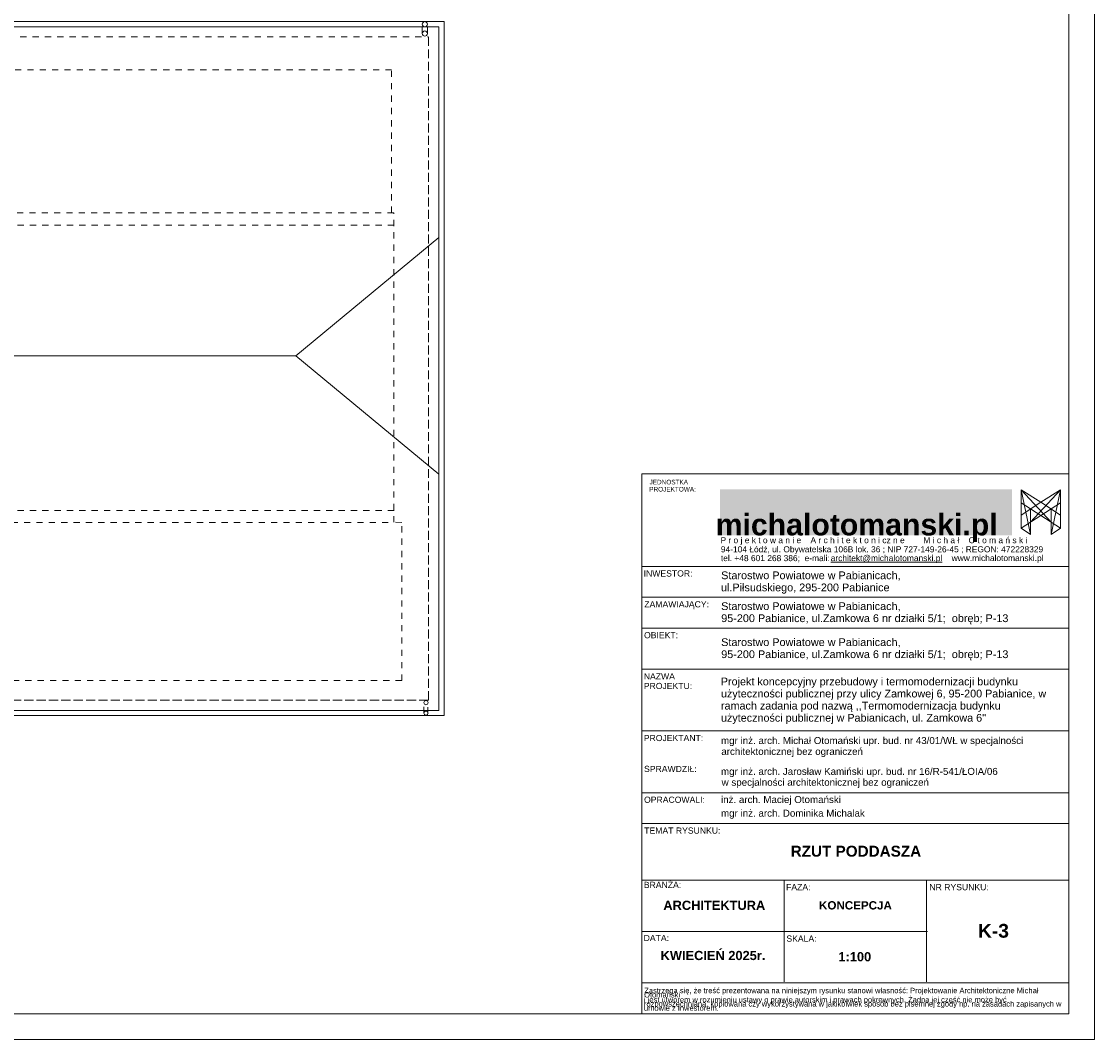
# Model space of a CAD drawing. Header units: millimetres. Extents: x 204754 to 495640, y -178579 to -98814.
# Tile 170 of 179: x 405910 to 426772, y -178579 to -158783. Entities that reach past the tile are written whole.
import ezdxf

# ---------------------------------------------------------------- set-up
doc = ezdxf.new("R2010")
doc.units = ezdxf.units.MM
doc.header["$MEASUREMENT"] = 0
doc.linetypes.add('Przerywana', pattern=[240, 120, -120])
doc.layers.get('0').update_dxf_attribs({"color": 252, "lineweight": 5})
for name, color, linetype, lineweight in [('! Tabelka_Nr_pióra__7', 252, 'Continuous', 5), ('Nowe_! Tabelka_Nr_pióra__19', 252, 'Continuous', 5), ('Nowe_! Tabelka_Nr_pióra__7', 252, 'Continuous', 5), ('Nowe_820-G Rysunki Obrazki_Nr_pióra__24', 252, 'Continuous', 5), ('Nowe_Nowe_220(1)-A Ściany zewnętrzne_Nr_pióra__143', 252, 'Continuous', 5), ('Nowe_Nowe_220(1)-A Ściany zewnętrzne_Nr_pióra__3', 252, 'Continuous', 5), ('Nowe_Nowe_220(1)-A Ściany zewnętrzne_Nr_pióra__7', 252, 'Continuous', 5), ('Nowe_PROJEKT_Nr_pióra__2', 252, 'Continuous', 5), ('Nowe_SUPE_L_3_Nr_pióra__7', 252, 'Continuous', 5), ('Nowe_TABELKA_Nr_pióra__19', 252, 'Continuous', 5), ('Nowe_TABELKA_Nr_pióra__7', 252, 'Continuous', 5), ('PROJEKT - FILTROWNIA RZUTY_Nr_pióra__1', 252, 'Continuous', 5), ('PROJEKT - FILTROWNIA RZUTY_Nr_pióra__7', 252, 'Continuous', 5), ('TABELKA_Nr_pióra__1', 252, 'Continuous', 5), ('TABELKA_Nr_pióra__61', 252, 'Continuous', 5), ('TABELKA_Nr_pióra__7', 252, 'Continuous', 5)]:
    doc.layers.add(name, color=color, linetype=linetype, lineweight=lineweight)
doc.styles.add('GENERATED_STYLE_1', font='arial.ttf')
doc.styles.add('GENERATED_STYLE_5', font='arialbd.ttf')

# ---------------------------------------------------------------- blocks, each defined once
blk = doc.blocks.new('podkład 20251118')
at = {"layer": 'Nowe_PROJEKT_Nr_pióra__2', "linetype": 'Continuous', "lineweight": 5}
blk.add_hatch(color=252, dxfattribs=at).paths.add_polyline_path([(425169, -168775), (419489, -168775), (419489, -167883), (425169, -167883)])
at = {"layer": 'Nowe_! Tabelka_Nr_pióra__19', "color": 252, "linetype": 'Continuous', "lineweight": 5}
for p in [(426772, -148879), (384772, -178579)]:
    blk.add_line(p, (426772, -178579), dxfattribs=at)
at = {"layer": 'Nowe_! Tabelka_Nr_pióra__7', "color": 252, "linetype": 'Continuous', "lineweight": 5}
for p, q in [((426272, -149379), (426272, -178079)), ((426272, -167579), (417972, -167579)), ((417972, -178079), (417972, -167580)), ((425345, -167888), (425345, -168637)), ((425345, -167888), (425926, -168518)), ((425345, -167888), (425529, -168758)), ((425345, -167888), (425728, -168132)), ((426111, -167888), (425529, -168518)), ((426111, -167888), (425728, -168132)), ((426111, -167888), (425926, -168758)), ((426111, -167888), (426111, -168637)), ((425728, -168131), (425345, -168380)), ((426111, -168141), (425345, -168637)), ((425345, -168142), (426111, -168637)), ((425728, -168131), (426111, -168380)), ((425529, -168758), (425529, -168260)), ((425926, -168758), (425926, -168260)), ((425529, -168758), (425345, -168637)), ((425926, -168758), (426111, -168637)), ((426272, -169379), (417972, -169379)), ((426272, -169979), (417972, -169979)), ((426272, -170579), (417972, -170579)), ((426272, -171379), (417972, -171379)), ((426272, -172579), (417972, -172579)), ((426272, -173779), (417972, -173779)), ((426272, -174379), (417972, -174379)), ((426272, -175479), (417972, -175479)), ((420739, -175479), (420739, -177454)), ((423505, -175479), (423505, -177454)), ((423524, -176479), (417972, -176479)), ((426272, -177479), (417972, -177479)), ((386772, -178079), (426272, -178079)), ((426272, -178079), (417962, -178079))]:
    blk.add_line(p, q, dxfattribs=at)
at = {"layer": 'Nowe_820-G Rysunki Obrazki_Nr_pióra__24', "color": 7, "linetype": 'Continuous', "lineweight": 15}
for centre in [(413774, -172028), (413774, -172233)]:
    blk.add_circle(centre, 40, dxfattribs=at)
at = {"layer": 'Nowe_Nowe_220(1)-A Ściany zewnętrzne_Nr_pióra__143', "color": 252, "linetype": 'Continuous', "lineweight": 5}
for p, q in [((405390, -158887), (414025, -158887)), ((414025, -158887), (414025, -172180)), ((414025, -162987), (411245, -165287)), ((411245, -165287), (405319, -165287)), ((414025, -167587), (411245, -165287)), ((414025, -172180), (392555, -172180))]:
    blk.add_line(p, q, dxfattribs=at)
at = {"layer": 'Nowe_Nowe_220(1)-A Ściany zewnętrzne_Nr_pióra__3', "color": 252, "linetype": 'Przerywana', "lineweight": 5}
for p, q in [((413702, -159018), (413702, -158837)), ((413802, -159018), (413802, -158844)), ((405165, -159083), (413825, -159083)), ((413825, -171980), (413825, -159083)), ((413105, -159727), (405105, -159727)), ((413105, -162503), (413105, -159727)), ((405105, -162503), (413105, -162503)), ((413152, -162503), (413105, -162503)), ((413152, -168521), (413152, -162503)), ((413155, -162743), (405105, -162743)), ((413155, -168293), (405005, -168293)), ((404762, -168523), (413152, -168523)), ((413302, -168523), (413152, -168521)), ((413302, -171599), (413302, -168523)), ((393025, -171599), (413302, -171599)), ((392765, -171980), (413825, -171980)), ((413734, -172233), (413734, -172028)), ((413813, -172238), (413814, -172028))]:
    blk.add_line(p, q, dxfattribs=at)
at = {"layer": 'Nowe_Nowe_220(1)-A Ściany zewnętrzne_Nr_pióra__3', "color": 252, "linetype": 'Continuous', "lineweight": 5}
for centre in [(413752, -158837), (413752, -159018)]:
    blk.add_circle(centre, 50, dxfattribs=at)
at = {"layer": 'Nowe_Nowe_220(1)-A Ściany zewnętrzne_Nr_pióra__7', "color": 252, "linetype": 'Continuous', "lineweight": 5}
for p, q in [((405490, -158787), (414125, -158787)), ((414125, -158787), (414125, -172280)), ((414125, -172280), (392455, -172280))]:
    blk.add_line(p, q, dxfattribs=at)
at = {"layer": 'Nowe_Nowe_220(1)-A Ściany zewnętrzne_Nr_pióra__7', "color": 252, "linetype": 'Przerywana', "lineweight": 5}
for p, q in [((413825, -159087), (413825, -171980)), ((413825, -171980), (392765, -171980))]:
    blk.add_line(p, q, dxfattribs=at)
at = {"layer": 'Nowe_SUPE_L_3_Nr_pióra__7', "color": 252, "linetype": 'Continuous', "lineweight": 5}
blk.add_line((417972, -175479), (417972, -177454), dxfattribs=at)
at = {"layer": '! Tabelka_Nr_pióra__7', "color": 252, "lineweight": 5, "style": 'GENERATED_STYLE_1'}
for s, height, p in [('JEDNOSTKA', 89.2, (418121, -167784)), ('PROJEKTOWA:', 89.25, (418115, -167923))]:
    blk.add_text(s, height=height, rotation=360, dxfattribs=at).set_placement(p)
at = {"layer": 'Nowe_! Tabelka_Nr_pióra__7', "color": 252, "lineweight": 5}
for s, height, style, p in [('RZUT PODDASZA', 212.33, 'GENERATED_STYLE_5', (420864, -175023)), ('ARCHITEKTURA', 178.5, 'GENERATED_STYLE_5', (418389, -176058)), ('KONCEPCJA', 161.4, 'GENERATED_STYLE_5', (421416, -176050)), ('K-3', 267.7, 'GENERATED_STYLE_5', (424505, -176598)), ('KWIECIEŃ 2025r.', 178.5, 'GENERATED_STYLE_5', (418336, -177034)), ('1:100', 178.5, 'GENERATED_STYLE_5', (421792, -177058)), ('Otomański', 104.7, 'GENERATED_STYLE_1', (418015, -177761)), ('i jest utworem w rozumieniu ustawy o prawie autorskim i prawach pokrewnych. Żadna jej część nie może być', 104.658, 'GENERATED_STYLE_1', (418012, -177855)), ('Zastrzega się, że treść prezentowana na niniejszym rysunku stanowi własność: Projektowanie Architektoniczne Michał', 104.658, 'GENERATED_STYLE_1', (418019, -177678)), ('umowie z Inwestorem.', 104.66, 'GENERATED_STYLE_1', (418012, -178020)), ('rozpowszechniana, kopiowana czy wykorzystywana w jakikolwiek sposób bez pisemnej zgody np. na zasadach zapisanych w', 104.658, 'GENERATED_STYLE_1', (418012, -177937))]:
    blk.add_text(s, height=height, dxfattribs=dict(at, style=style)).set_placement(p)
at = {"layer": 'Nowe_TABELKA_Nr_pióra__19', "color": 252, "lineweight": 5, "style": 'GENERATED_STYLE_5'}
blk.add_text('michalotomanski.pl', height=420.41, dxfattribs=at).set_placement((419406, -168777))
at = {"layer": 'Nowe_TABELKA_Nr_pióra__7', "color": 252, "lineweight": 5, "style": 'GENERATED_STYLE_1'}
for s, height, p in [('Starostwo Powiatowe w Pabianicach,', 150.75, (419513, -170928)), ('95-200 Pabianice, ul.Zamkowa 6 nr działki 5/1;  obręb; P-13', 150.75, (419514, -171162)), ('Projekt koncepcyjny przebudowy i termomodernizacji budynku', 150, (419507, -171692)), ('użyteczności publicznej przy ulicy Zamkowej 6, 95-200 Pabianice, w', 150, (419509, -171927)), ('ramach zadania pod nazwą ,,Termomodernizacja budynku', 150, (419509, -172162)), ("użyteczności publicznej w Pabianicach, ul. Zamkowa 6''", 150, (419509, -172398))]:
    blk.add_text(s, height=height, dxfattribs=at).set_placement(p)
at = {"layer": 'PROJEKT - FILTROWNIA RZUTY_Nr_pióra__1', "color": 252, "lineweight": 5, "style": 'GENERATED_STYLE_1'}
for s, p in [('inż. arch. Maciej Otomański', (419510, -173980)), ('mgr inż. arch. Dominika Michalak', (419510, -174245))]:
    blk.add_text(s, height=135.89, dxfattribs=at).set_placement(p)
at = {"layer": 'PROJEKT - FILTROWNIA RZUTY_Nr_pióra__7', "color": 252, "lineweight": 5, "style": 'GENERATED_STYLE_1'}
for s, p in [('Starostwo Powiatowe w Pabianicach,', (419513, -169628)), ('ul.Piłsudskiego, 295-200 Pabianice', (419509, -169863)), ('Starostwo Powiatowe w Pabianicach,', (419513, -170228)), ('95-200 Pabianice, ul.Zamkowa 6 nr działki 5/1;  obręb; P-13', (419514, -170462))]:
    blk.add_text(s, height=150.75, dxfattribs=at).set_placement(p)
at = {"layer": 'TABELKA_Nr_pióra__1', "color": 252, "lineweight": 5, "style": 'GENERATED_STYLE_1'}
for s, p in [('mgr inż. arch. Jarosław Kamiński upr. bud. nr 16/R-541/ŁOIA/06', (419510, -173433)), ('w specjalności architektonicznej bez ograniczeń', (419522, -173645))]:
    blk.add_text(s, height=135.89, dxfattribs=at).set_placement(p)
at = {"layer": 'TABELKA_Nr_pióra__61', "color": 252, "lineweight": 5, "style": 'GENERATED_STYLE_1'}
for s, p in [('%%Uarchitekt@michalotomanski.pl', (421643, -169276)), ('    www.michalotomanski.pl', (423813, -169276))]:
    blk.add_text(s, height=116.78, dxfattribs=at).set_placement(p)
at = {"layer": 'TABELKA_Nr_pióra__7', "color": 252, "lineweight": 5, "style": 'GENERATED_STYLE_1'}
for s, height, p in [(' 94-104 Łódź, ul. Obywatelska 106B lok. 36 ; NIP 727-149-26-45 ; REGON: 472228329', 116.78, (419462, -169105)), (' P r o j e k t o w a n i e    A r c h i t e k t o n i cz n e        M i c h a ł    O t o m a ń s k i', 116.78, (419455, -168928)), (' tel. +48 601 268 386;  e-mali:', 116.78, (419462, -169277)), ('INWESTOR:', 120, (418006, -169576)), ('ZAMAWIAJĄCY:', 120, (418019, -170176)), ('OBIEKT:', 120, (418014, -170776)), ('NAZWA', 120, (418009, -171576)), ('PROJEKTU:', 120, (418009, -171764)), ('PROJEKTANT:', 120, (418009, -172776)), ('mgr inż. arch. Michał Otomański upr. bud. nr 43/01/WŁ w specjalności', 135.89, (419510, -172833)), ('architektonicznej bez ograniczeń', 135.89, (419516, -173045)), ('SPRAWDZIŁ:', 120, (418014, -173377)), ('OPRACOWALI:', 120, (418014, -173976)), ('TEMAT RYSUNKU:', 120, (418018, -174576)), ('BRANŻA:', 120, (418010, -175632)), ('FAZA:', 120, (420775, -175676)), ('NR RYSUNKU:', 120, (423561, -175676)), ('DATA:', 120, (418006, -176664)), ('SKALA:', 120, (420781, -176676))]:
    blk.add_text(s, height=height, dxfattribs=at).set_placement(p)

msp = doc.modelspace()

# ---------------------------------------------------------------- block references
msp.add_blockref('podkład 20251118', (0, 0))

doc.saveas('drawing.dxf')
